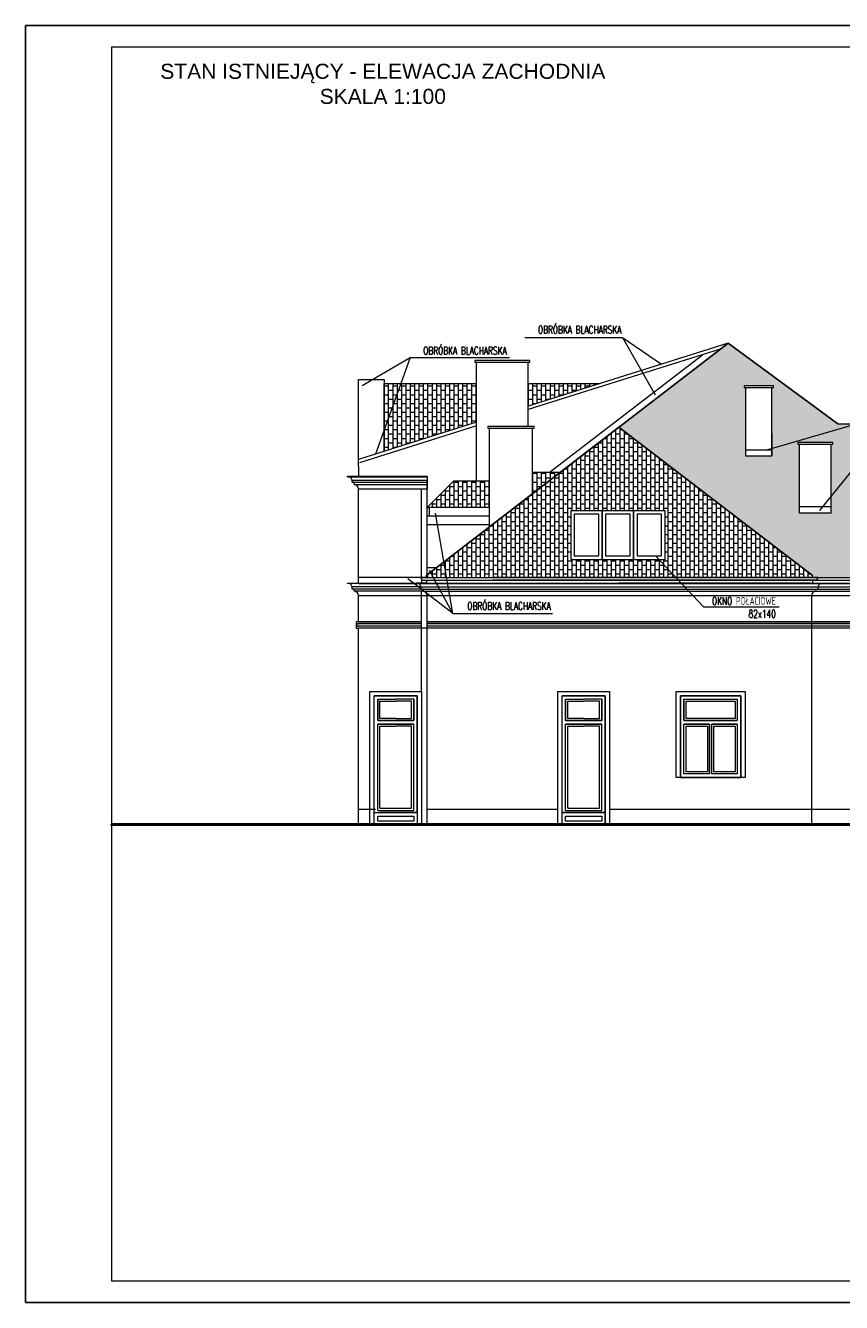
# Model space of a CAD drawing. Header units: millimetres. Extents: x 5973 to 39040, y 4443 to 37727.
# Tile 1 of 52: x 5993 to 7890, y 4443 to 7413. Entities that reach past the tile are written whole.
import ezdxf

# ---------------------------------------------------------------- set-up
doc = ezdxf.new("R2010")
doc.units = ezdxf.units.MM
for name, color, linetype, lineweight in [('!MODUS_OPIS', 3, 'Continuous', 13), ('!MODUS_RAMKA', 1, 'Continuous', 15), ('_MODUS - Ramka', 1, 'Continuous', 15), ('Cienka', 3, 'Continuous', 9), ('pekniecia', 2, 'Continuous', 50), ('Widok', 1, 'Continuous', 15)]:
    doc.layers.add(name, color=color, linetype=linetype, lineweight=lineweight)
doc.styles.add('ARIAL TEEN', font='arial.ttf')
doc.styles.add('TXT', font='simplex.shx', dxfattribs={"width": 0.8})
pattern_1 = [(90, (0.04, 0), (-10.16, 6e-16), []), (180, (0.04, 0), (-10.16, -10.16), [10.16, -10.16])]

msp = doc.modelspace()

# ---------------------------------------------------------------- hatches: boundary and pattern name
at = {"layer": 'Cienka', "transparency": 33554483}
h = msp.add_hatch(dxfattribs=at)
h.set_pattern_fill('AR-B816', color=256, scale=0.05, angle=90)
h.set_pattern_definition(pattern_1)
h.paths.add_polyline_path([(7866.22912, 6438.64839), (7870.22912, 6438.64839), (7870.22912, 6442.64839), (7806.22912, 6442.64839), (7789.22912, 6442.64839), (7789.22912, 6438.64839), (7793.22912, 6438.64839), (7806.22912, 6438.64839)])
h.paths.add_polyline_path([(7728.22912, 6570.92045), (7732.22912, 6570.92045), (7732.22912, 6574.92045), (7668.22912, 6574.92045), (7664.22912, 6574.92045), (7664.22912, 6570.92045), (7668.22912, 6570.92045)])
h.paths.add_polyline_path([(9234.22912, 6128.99447), (9234.22912, 6485.87903), (8528.22912, 6485.87903), (8528.22912, 6355.87903), (8468.22912, 6355.87903), (8468.22912, 6485.87903), (7881.72912, 6485.87903), (7627.22912, 6674.17237), (7372.72912, 6478.19216), (7829.08881, 6128.99447)])
h.paths.add_polyline_path([(7866.22912, 6278.64839), (7793.22912, 6278.64839), (7793.22912, 6438.64839), (7866.22912, 6438.64839)], flags=16)
h.paths.add_polyline_path([(7668.22912, 6410.92045), (7668.22912, 6570.92045), (7728.22912, 6570.92045), (7728.22912, 6410.92045)], flags=16)
h.paths.add_polyline_path([(8831.3622, 6135.87903), (8671.22912, 6135.87903), (8671.22912, 6281.29755), (8675.8622, 6281.29755), (8675.8622, 6301.29755), (8671.3622, 6301.29755), (8751.3622, 6352.63063), (8831.3622, 6301.29755), (8826.3622, 6301.29755), (8826.3622, 6281.29755), (8831.3622, 6281.29755)], flags=16)
h.paths.add_polyline_path([(8496.3622, 6135.87903), (8336.22912, 6135.87903), (8336.22912, 6281.29755), (8340.8622, 6281.29755), (8340.8622, 6301.29755), (8336.3622, 6301.29755), (8416.3622, 6352.63063), (8496.3622, 6301.29755), (8491.3622, 6301.29755), (8491.3622, 6281.29755), (8496.3622, 6281.29755)], flags=16)
h.paths.add_polyline_path([(8161.3622, 6135.87903), (8001.22912, 6135.87903), (8001.22912, 6281.29755), (8005.8622, 6281.29755), (8005.8622, 6301.29755), (8001.3622, 6301.29755), (8081.3622, 6352.63063), (8161.3622, 6301.29755), (8156.3622, 6301.29755), (8156.3622, 6281.29755), (8161.3622, 6281.29755)], flags=16)
h.paths.add_polyline_path([(8804.09604, 6230.87903), (8804.09604, 6145.87903), (8701.09604, 6145.87903), (8701.09604, 6230.87903)], flags=0)
h.paths.add_polyline_path([(8799.09604, 6150.87903), (8706.09604, 6150.87903), (8706.09604, 6225.87903), (8799.09604, 6225.87903)], flags=0)
h.paths.add_polyline_path([(8469.09604, 6145.87903), (8366.09604, 6145.87903), (8366.09604, 6230.87903), (8469.09604, 6230.87903)], flags=0)
h.paths.add_polyline_path([(8371.09604, 6225.87903), (8464.09604, 6225.87903), (8464.09604, 6150.87903), (8371.09604, 6150.87903)], flags=0)
h.paths.add_polyline_path([(8134.09604, 6145.87903), (8031.09604, 6145.87903), (8031.09604, 6230.87903), (8134.09604, 6230.87903)], flags=0)
h.paths.add_polyline_path([(8129.09604, 6150.87903), (8036.09604, 6150.87903), (8036.09604, 6225.87903), (8129.09604, 6225.87903)], flags=0)
h = msp.add_hatch(dxfattribs=at)
h.set_pattern_fill('AR-B816', color=256, scale=0.05, angle=90)
h.set_pattern_definition(pattern_1)
h.paths.add_polyline_path([(6925.52631, 6133.70142), (6925.52631, 6128.99447), (7829.08881, 6128.99447), (7372.72912, 6478.19216)])
h.paths.add_polyline_path([(6827.22912, 6422.07493), (7042.22912, 6489.82612), (7042.22912, 6579.66686), (6827.22912, 6579.66686)])
h.paths.add_polyline_path([(7162.22912, 6527.64074), (7327.3276, 6579.66686), (7162.22912, 6579.66686)])
h.paths.add_polyline_path([(6988.56221, 6352.63063), (6927.22912, 6291.29755), (7072.22912, 6291.29755), (7073.18004, 6352.63063)])
h.paths.add_polyline_path([(7172.22912, 6323.79517), (7235.64687, 6372.63063), (7172.22912, 6372.63063)])
h.paths.add_polyline_path([(7480.22912, 6283.87903), (7480.22912, 6170.87903), (7261.22912, 6170.87903), (7261.22912, 6283.87903)], flags=16)
h.paths.add_polyline_path([(7415.22912, 6275.87903), (7472.22912, 6275.87903), (7472.22912, 6178.87903), (7415.22912, 6178.87903)], flags=0)
h.paths.add_polyline_path([(7342.22912, 6275.87903), (7399.22912, 6275.87903), (7399.22912, 6178.87903), (7342.22912, 6178.87903)], flags=0)
h.paths.add_polyline_path([(7269.22912, 6275.87903), (7326.22912, 6275.87903), (7326.22912, 6178.87903), (7269.22912, 6178.87903)], flags=0)

# ---------------------------------------------------------------- linework, layer by layer
at = {"layer": '!MODUS_OPIS', "ltscale": 0.7}
for points in [[(7154.43568, 6686.81371), (7154.43568, 6686.81371), (7381.57565, 6686.81371)], [(7381.57565, 6686.81371), (7472.22912, 6625.32849)], [(7381.57565, 6686.81371), (7457.67732, 6553.43141)], [(6775.95731, 6575.56397), (6887.90557, 6640.7872), (6887.90557, 6640.7872)], [(6887.90557, 6640.7872), (6807.00023, 6415.70037)], [(6887.90557, 6640.7872), (7118.94096, 6640.7872)], [(7716.76809, 6425.92045), (8027.1092, 6515.44489), (8200.64969, 6515.44489)], [(7840.06086, 6284.22888), (8027.1092, 6515.44489)], [(6987.18609, 6045.36134), (6946.32332, 6278.36063)], [(7457.88048, 6178.87903), (7569.96378, 6060.53695), (7745.73716, 6060.53695)], [(6987.18609, 6045.36134), (6882.17099, 6125.98965)], [(6987.18609, 6045.36134), (6932.50856, 6144.69581)], [(6987.18609, 6045.36134), (6987.18609, 6045.36134), (7218.38466, 6045.36134)]]:
    msp.add_lwpolyline(points, dxfattribs=at)
at = {"layer": '_MODUS - Ramka'}
msp.add_lwpolyline([(6193.46904, 7362.57018), (6193.46904, 4492.57018), (10143.46904, 4492.57018), (10143.46904, 7362.57018), (6193.46904, 7362.57018)], dxfattribs=at)
at = {"layer": 'Defpoints'}
msp.add_lwpolyline([(5993.46904, 5312.57018), (5993.46904, 7412.57018), (10193.46904, 7412.57018), (10193.46904, 4442.57018), (5993.46904, 4442.57018), (5993.46904, 7412.57018)], dxfattribs=at)
at = {"layer": 'pekniecia'}
msp.add_lwpolyline([(6753.82611, 5553.87903), (6193.46904, 5553.87903), (10143.46904, 5553.87903)], dxfattribs=at)
at = {"layer": 'Widok'}
for points in [[(7627.22912, 6674.17237), (7627.22912, 6674.17237), (7627.22912, 6674.17237), (7627.22912, 6674.17237), (6927.22912, 6135.13053)], [(6927.22912, 6135.13053), (7627.22912, 6674.17237)], [(7627.22912, 6674.17237), (7162.22912, 6527.64074)], [(7608.79187, 6659.97458), (7162.22912, 6519.25293)], [(7627.22912, 6674.17237), (7627.22912, 6674.17237), (7627.22912, 6674.17237), (7627.22912, 6674.17237), (7881.72912, 6485.87903)], [(7881.72912, 6485.87903), (7627.22912, 6674.17237)], [(7162.22912, 6629.66686), (7166.22912, 6629.66686), (7166.22912, 6633.66686), (7062.22912, 6633.66686), (7038.22912, 6633.66686), (7038.22912, 6629.66686), (7062.22912, 6629.66686)], [(7042.22912, 6352.63063), (7042.22912, 6629.66686)], [(7042.22912, 6629.66686), (7162.22912, 6629.66686)], [(7162.22912, 6480.29755), (7162.22912, 6629.66686)], [(7211.06168, 6372.63063), (7567.17725, 6646.86091)], [(6767.22912, 6579.66686), (6767.22912, 6589.66686), (6827.22912, 6589.66686), (6827.22912, 6422.07493)], [(6767.22912, 6386.58621), (6767.22912, 6579.66686)], [(6827.22912, 6589.66686), (6827.22912, 6579.66686), (7042.22912, 6579.66686)], [(7162.22912, 6579.66686), (7327.3276, 6579.66686)], [(7728.22912, 6570.92045), (7732.22912, 6570.92045), (7732.22912, 6574.92045), (7668.22912, 6574.92045), (7664.22912, 6574.92045), (7664.22912, 6570.92045), (7668.22912, 6570.92045), (7668.22912, 6570.92045)], [(7668.22912, 6410.92045), (7668.22912, 6570.92045)], [(7728.22912, 6464.21621), (7728.22912, 6410.92045), (7668.22912, 6410.92045), (7668.22912, 6570.92045), (7728.22912, 6570.92045)], [(7728.22912, 6410.92045), (7728.22912, 6570.92045)], [(7042.22912, 6489.82612), (6767.22912, 6403.16763)], [(7042.22912, 6481.43831), (6769.63354, 6395.5375)], [(6925.52631, 6128.99447), (6925.52631, 6133.81926), (7372.72912, 6478.19216)], [(7372.72912, 6478.19216), (6927.22912, 6135.13053)], [(6927.22912, 6135.13053), (7372.72912, 6478.19216), (7822.93193, 6133.70559)], [(7172.22912, 6476.29755), (7176.22912, 6476.29755), (7176.22912, 6480.29755), (7072.22912, 6480.29755), (7068.22912, 6480.29755), (7068.22912, 6476.29755), (7072.22912, 6476.29755)], [(7072.22912, 6246.78919), (7072.22912, 6476.29755)], [(7072.22912, 6476.29755), (7172.22912, 6476.29755)], [(7172.22912, 6323.79517), (7172.22912, 6476.29755)], [(7822.93193, 6133.70559), (7372.72912, 6478.19216)], [(7881.72912, 6485.87903), (8468.22912, 6485.87903)], [(7668.22912, 6410.92045), (7668.22912, 6425.92045), (7728.22912, 6425.92045)], [(7866.22912, 6438.64839), (7870.22912, 6438.64839), (7870.22912, 6442.64839), (7806.22912, 6442.64839), (7789.22912, 6442.64839), (7789.22912, 6438.64839), (7806.22912, 6438.64839), (7806.22912, 6438.64839)], [(7793.22912, 6278.64839), (7793.22912, 6438.64839)], [(7866.22912, 6278.64839), (7793.22912, 6278.64839), (7793.22912, 6438.64839), (7866.22912, 6438.64839)], [(7866.22912, 6278.64839), (7866.22912, 6438.64839)], [(6767.22912, 6386.58621), (6767.22912, 6364.16763), (6927.22912, 6364.16763)], [(6742.22912, 6363.16763), (6742.22912, 6364.16763), (6767.22912, 6364.16763)], [(6742.22912, 6363.16763), (6927.22912, 6363.16763)], [(6927.22912, 6364.16763), (6927.22912, 6335.16763)], [(7235.64687, 6372.63063), (7172.22912, 6372.63063)], [(6757.49607, 6345.16763), (6757.49607, 6350.16763), (6752.49607, 6350.16763), (6752.49607, 6355.16763)], [(6752.49607, 6355.16763), (6927.22912, 6355.16763)], [(6752.49607, 6350.16763), (6927.22912, 6350.16763)], [(6757.49607, 6345.16763), (6927.22912, 6345.16763)], [(6767.22912, 6335.17119), (6767.22912, 6335.16763), (6927.22912, 6335.16763)], [(6767.22912, 6115.87903), (6767.22912, 6335.16763)], [(6914.16648, 6128.99447), (6914.16648, 6335.16763)], [(6927.22912, 6135.13053), (6927.16648, 6335.16763)], [(6927.22912, 6335.16763), (6927.22912, 6352.63063)], [(6927.22912, 6291.29755), (6988.56221, 6352.63063)], [(7072.22912, 6352.63063), (6988.56221, 6352.63063)], [(6927.22912, 6291.29755), (6932.22912, 6291.29755), (6932.22912, 6271.29755)], [(7072.22912, 6291.29755), (6927.22912, 6291.29755)], [(7072.22912, 6271.29755), (6927.22912, 6271.29755)], [(6927.22912, 6135.13053), (6927.22912, 6271.29755)], [(7261.22912, 6170.87903), (7334.22912, 6170.87903), (7334.22912, 6283.87903), (7261.22912, 6283.87903), (7261.22912, 6170.87903)], [(7334.22912, 6170.87903), (7407.22912, 6170.87903), (7407.22912, 6283.87903), (7334.22912, 6283.87903), (7334.22912, 6170.87903)], [(7407.22912, 6170.87903), (7480.22912, 6170.87903), (7480.22912, 6283.87903), (7407.22912, 6283.87903), (7407.22912, 6170.87903)], [(7793.22912, 6278.64839), (7793.22912, 6293.64839), (7866.22912, 6293.64839)], [(7072.22912, 6251.29755), (6927.22912, 6251.29755)], [(6947.68014, 6150.87903), (6927.22912, 6150.87903)], [(6767.22908, 6114.87903), (6767.22908, 6129.87903), (6925.52631, 6129.87903)], [(6912.52631, 6128.99447), (9234.22912, 6128.99447)], [(6914.43011, 6124.39827), (6914.43011, 6114.87903)], [(6919.02631, 6122.49447), (9234.22912, 6122.49447)], [(6925.52631, 6122.49447), (6925.52631, 6115.74781), (6923.22047, 6115.74781)], [(7835.93193, 6128.99447), (7080.22912, 6128.99447)], [(7829.43193, 6122.49447), (7080.22912, 6122.49447)], [(7822.93193, 6128.99447), (7822.93193, 6133.70559)], [(7822.93193, 6122.49447), (7822.93193, 6115.74781), (7825.23777, 6115.74781)], [(6742.23256, 6114.87903), (6742.23256, 6115.87903), (6949.29182, 6115.87903)], [(6767.22908, 6114.87903), (6742.23256, 6114.87903)], [(6912.49607, 6106.87903), (6752.47308, 6106.87903)], [(6757.4995, 6096.87903), (6757.4995, 6101.87903), (6752.4995, 6101.87903), (6752.4995, 6106.87903)], [(6912.49607, 6101.87903), (6752.4995, 6101.87903)], [(6917.49607, 6096.87903), (6757.4995, 6096.87903)], [(6767.22912, 6115.87903), (6767.22912, 6115.87903), (9234.22912, 6115.87903)], [(6767.22912, 6114.87903), (6767.22912, 6114.87903), (9234.22912, 6114.87903)], [(6927.22912, 6115.87903), (6902.22912, 6115.87903)], [(6902.22912, 6115.87903), (6902.22912, 6114.87903)], [(6902.22912, 6114.87903), (6902.22912, 6115.87903)], [(6917.49607, 6096.87903), (6917.49607, 6101.87903), (6912.49607, 6101.87903), (6912.49607, 6106.87903)], [(6912.49607, 6106.87903), (7835.98859, 6106.87903)], [(6917.49607, 6096.87903), (6917.49607, 6101.87903), (6912.49607, 6101.87903), (6912.49607, 6106.87903)], [(6912.49607, 6101.87903), (7835.96217, 6101.87903)], [(6914.16648, 5863.87903), (6914.16648, 6096.87903)], [(6917.49607, 6096.87903), (7830.96217, 6096.87903)], [(6927.22912, 6115.87903), (7818.22912, 6115.87903), (7372.72912, 6115.87903)], [(7817.63285, 6115.87903), (7846.22912, 6115.87903)], [(7830.96217, 6096.87903), (7830.96217, 6101.87903), (7835.96217, 6101.87903), (7835.96217, 6106.87903)], [(7830.96217, 6096.87903), (7830.96217, 6101.87903), (7835.96217, 6101.87903), (7835.96217, 6106.87903)], [(7830.96217, 6096.87903), (7830.96217, 6101.87903), (7835.96217, 6101.87903), (7835.96217, 6106.87903)], [(7830.96217, 6096.87903), (9234.22912, 6096.87903)], [(7835.96217, 6101.87903), (9234.22912, 6101.87903)], [(7835.98859, 6106.87903), (9234.22912, 6106.87903)], [(7846.22912, 6115.87903), (7846.22912, 6114.87903)], [(7846.22912, 6114.87903), (7846.22912, 6115.87903)], [(6767.22912, 6025.87903), (6767.22912, 6087.87903)], [(6767.22912, 6086.87903), (6767.22912, 6086.87903), (7821.22912, 6086.87903)], [(6927.22912, 5553.87903), (6927.22912, 6087.8826)], [(6927.22912, 6087.87903), (6927.22912, 6087.8826)], [(7821.22912, 5553.87903), (7821.22912, 6087.8826)], [(7821.22912, 6086.87903), (9234.22912, 6086.87903)], [(6767.22912, 6025.87903), (6762.22912, 6025.87903), (6762.22912, 6020.87903), (6767.22912, 6020.87903)], [(6767.22912, 6020.87903), (6762.22912, 6020.87903), (6762.22912, 6015.87903), (6767.22912, 6015.87903)], [(6767.22912, 6015.87903), (6762.22912, 6015.87903), (6762.22912, 6010.87903), (6767.22912, 6010.87903)], [(6767.22912, 6025.87903), (6767.22912, 6025.87903), (6914.16648, 6025.87903)], [(6914.16648, 6025.87903), (6767.22912, 6025.87903)], [(6914.16648, 6020.87903), (6767.22912, 6020.87903)], [(6914.16648, 6015.87903), (6767.22912, 6015.87903)], [(6767.22912, 5553.87903), (6767.22912, 6010.87903)], [(9234.22912, 6010.87903), (6767.22912, 6010.87903)], [(9234.22912, 6025.87903), (6927.22912, 6025.87903)], [(6927.22912, 6025.87903), (9234.22912, 6025.87903)], [(9234.22912, 6020.87903), (6927.22912, 6020.87903)], [(9234.22912, 6015.87903), (6927.22912, 6015.87903)], [(6804.16648, 5553.87903), (6804.16648, 5853.87903)], [(6854.16648, 5853.87903), (6804.16648, 5853.87903)], [(6804.16648, 5573.87903), (6804.16648, 5573.87903), (6804.16648, 5853.87903), (6854.16648, 5853.87903)], [(6804.16648, 5581.87903), (6904.16648, 5581.87903), (6904.16648, 5853.87903), (6854.16648, 5853.87903)], [(6854.16648, 5853.87903), (6904.16648, 5853.87903)], [(7241.22912, 5553.87903), (7241.22912, 5853.87903)], [(7241.22912, 5573.87903), (7241.22912, 5573.87903), (7241.22912, 5853.87903), (7291.22912, 5853.87903)], [(7291.22912, 5853.87903), (7241.22912, 5853.87903)], [(7241.22912, 5581.87903), (7341.22912, 5581.87903), (7341.22912, 5853.87903), (7291.22912, 5853.87903)], [(7291.22912, 5853.87903), (7341.22912, 5853.87903)], [(7341.22912, 5553.87903), (7341.22912, 5853.87903)], [(7516.22912, 5663.87903), (7656.22912, 5663.87903), (7656.22912, 5853.87903), (7516.22912, 5853.87903)], [(7516.22912, 5853.87903), (7516.22912, 5663.87903)], [(6812.16648, 5795.87903), (6812.16648, 5845.87903), (6854.16648, 5845.87903)], [(6812.16648, 5845.87903), (6812.16648, 5795.87903), (6854.16648, 5795.87903)], [(6854.16648, 5795.87903), (6812.16648, 5795.87903), (6812.16648, 5845.87903), (6854.16648, 5845.87903)], [(6854.16648, 5800.87903), (6817.16648, 5800.87903), (6817.16648, 5840.87903), (6854.16648, 5840.87903)], [(6896.16648, 5795.87903), (6896.16648, 5845.87903), (6854.16648, 5845.87903)], [(6896.16648, 5845.87903), (6896.16648, 5795.87903), (6854.16648, 5795.87903)], [(6854.16648, 5795.87903), (6896.16648, 5795.87903), (6896.16648, 5845.87903), (6854.16648, 5845.87903)], [(6854.16648, 5800.87903), (6891.16648, 5800.87903), (6891.16648, 5840.87903), (6854.16648, 5840.87903)], [(7249.22912, 5795.87903), (7249.22912, 5845.87903), (7291.22912, 5845.87903)], [(7249.22912, 5845.87903), (7249.22912, 5795.87903), (7291.22912, 5795.87903)], [(7291.22912, 5795.87903), (7249.22912, 5795.87903), (7249.22912, 5845.87903), (7291.22912, 5845.87903)], [(7291.22912, 5800.87903), (7254.22912, 5800.87903), (7254.22912, 5840.87903), (7291.22912, 5840.87903)], [(7333.22912, 5795.87903), (7333.22912, 5845.87903), (7291.22912, 5845.87903)], [(7333.22912, 5845.87903), (7333.22912, 5795.87903), (7291.22912, 5795.87903)], [(7291.22912, 5795.87903), (7333.22912, 5795.87903), (7333.22912, 5845.87903), (7291.22912, 5845.87903)], [(7291.22912, 5800.87903), (7328.22912, 5800.87903), (7328.22912, 5840.87903), (7291.22912, 5840.87903)], [(7524.22912, 5795.87903), (7524.22912, 5845.87903), (7648.22912, 5845.87903), (7648.22912, 5795.87903)], [(7524.22912, 5845.87903), (7524.22912, 5795.87903), (7648.22912, 5795.87903)], [(6854.16648, 5787.87903), (6812.16648, 5787.87903)], [(6812.16648, 5586.87903), (6812.16648, 5787.87903), (6854.16648, 5787.87903)], [(6812.16648, 5586.87903), (6896.16648, 5586.87903), (6896.16648, 5787.87903), (6854.16648, 5787.87903)], [(6817.16648, 5591.87903), (6817.16648, 5782.87903), (6854.16648, 5782.87903)], [(6817.16648, 5591.87903), (6891.16648, 5591.87903), (6891.16648, 5782.87903), (6854.16648, 5782.87903)], [(6854.16648, 5787.87903), (6896.16648, 5787.87903)], [(7291.22912, 5787.87903), (7249.22912, 5787.87903)], [(7249.22912, 5586.87903), (7333.22912, 5586.87903), (7333.22912, 5787.87903), (7291.22912, 5787.87903)], [(7249.22912, 5586.87903), (7249.22912, 5787.87903), (7291.22912, 5787.87903)], [(7254.22912, 5591.87903), (7328.22912, 5591.87903), (7328.22912, 5782.87903), (7291.22912, 5782.87903)], [(7254.22912, 5591.87903), (7254.22912, 5782.87903), (7291.22912, 5782.87903)], [(7291.22912, 5787.87903), (7333.22912, 5787.87903)], [(7583.72912, 5671.87903), (7524.22912, 5671.87903), (7524.22912, 5787.87903)], [(7583.72912, 5787.87903), (7524.22912, 5787.87903)], [(7583.72912, 5671.87903), (7583.72912, 5787.87903)], [(7648.22912, 5787.87903), (7648.22912, 5671.87903), (7588.72912, 5671.87903)], [(7648.22912, 5787.87903), (7588.72912, 5787.87903)], [(7588.72912, 5671.87903), (7588.72912, 5787.87903)], [(6767.22912, 5553.87903), (6767.22912, 5589.87903), (6807.16648, 5589.87903)], [(6927.16648, 5589.87903), (7231.22912, 5589.87903)], [(7351.22912, 5589.87903), (8934.22912, 5589.87903)], [(6904.16648, 5581.87903), (6817.16648, 5581.87903)], [(6817.16648, 5573.87903), (6817.16648, 5573.87903)], [(7341.22912, 5581.87903), (7241.22912, 5581.87903)], [(7241.22912, 5573.87903), (7241.22912, 5573.87903)], [(6767.22912, 5553.87903), (9234.22912, 5553.87903)]]:
    msp.add_lwpolyline(points, dxfattribs=at)
for points in [[(7269.22912, 6178.87903), (7326.22912, 6178.87903), (7326.22912, 6275.87903), (7269.22912, 6275.87903)], [(7342.22912, 6178.87903), (7399.22912, 6178.87903), (7399.22912, 6275.87903), (7342.22912, 6275.87903)], [(7415.22912, 6178.87903), (7472.22912, 6178.87903), (7472.22912, 6275.87903), (7415.22912, 6275.87903)], [(6794.16648, 5863.87903), (6914.16648, 5863.87903), (6914.16648, 5553.87903), (6794.16648, 5553.87903)], [(6804.16648, 5853.87903), (6904.16648, 5853.87903), (6904.16648, 5553.87903), (6804.16648, 5553.87903)], [(7231.22912, 5863.87903), (7351.22912, 5863.87903), (7351.22912, 5553.87903), (7231.22912, 5553.87903)], [(7241.22912, 5853.87903), (7341.22912, 5853.87903), (7341.22912, 5553.87903), (7241.22912, 5553.87903)], [(7506.22912, 5863.87903), (7666.22912, 5863.87903), (7666.22912, 5663.87903), (7506.22912, 5663.87903)], [(7516.22912, 5853.87903), (7656.22912, 5853.87903), (7656.22912, 5663.87903), (7516.22912, 5663.87903)], [(7524.22912, 5845.87903), (7648.22912, 5845.87903), (7648.22912, 5795.87903), (7524.22912, 5795.87903)], [(7529.22912, 5840.87903), (7643.22912, 5840.87903), (7643.22912, 5800.87903), (7529.22912, 5800.87903)], [(7524.22912, 5787.87903), (7583.72912, 5787.87903), (7583.72912, 5671.87903), (7524.22912, 5671.87903)], [(7529.22912, 5782.87903), (7578.72912, 5782.87903), (7578.72912, 5676.87903), (7529.22912, 5676.87903)], [(7588.72912, 5787.87903), (7648.22912, 5787.87903), (7648.22912, 5671.87903), (7588.72912, 5671.87903)], [(7593.72912, 5782.87903), (7643.22912, 5782.87903), (7643.22912, 5676.87903), (7593.72912, 5676.87903)], [(6804.16648, 5581.87903), (6904.16648, 5581.87903), (6904.16648, 5553.87903), (6804.16648, 5553.87903)], [(6812.16648, 5573.87903), (6896.16648, 5573.87903), (6896.16648, 5561.87903), (6812.16648, 5561.87903)], [(7241.22912, 5581.87903), (7341.22912, 5581.87903), (7341.22912, 5553.87903), (7241.22912, 5553.87903)], [(7249.22912, 5573.87903), (7333.22912, 5573.87903), (7333.22912, 5561.87903), (7249.22912, 5561.87903)]]:
    msp.add_lwpolyline(points, close=True, dxfattribs=at)
for centre, radius, start, end in [((6743.31588, 6354.00447), 9.22737, 5.58134679, 96.76373106), ((6757.22912, 6335.17119), 10, 359.97958157, 88.47032064), ((6919.02631, 6128.99447), 6.5, 180, 270), ((7829.43193, 6128.99447), 6.5, 270, 0), ((6743.31931, 6105.71588), 9.22737, 5.58134679, 96.76373106), ((6757.23256, 6086.8826), 10, 359.97958157, 88.47032064), ((6903.31588, 6105.71588), 9.22737, 5.58134679, 96.76373106), ((6903.31588, 6105.71588), 9.22737, 5.58134679, 96.76373106), ((6917.22912, 6086.8826), 10, 359.97958157, 88.47032064), ((6917.22912, 6086.8826), 10, 359.97958157, 88.47032064), ((7831.22912, 6086.8826), 10, 91.52967936, 180.02041843), ((7831.22912, 6086.8826), 10, 91.52967936, 180.02041843), ((7831.22912, 6086.8826), 10, 91.52967936, 180.02041843), ((7845.14236, 6105.71588), 9.22737, 83.23626894, 174.41865321), ((7845.14236, 6105.71588), 9.22737, 83.23626894, 174.41865321), ((7845.14236, 6105.71588), 9.22737, 83.23626894, 174.41865321)]:
    msp.add_arc(centre, radius, start, end, dxfattribs=at)

# ---------------------------------------------------------------- texts
at = {"layer": '!MODUS_OPIS', "ltscale": 0.7, "char_height": 18, "attachment_point": 3, "style": 'TXT'}
for s, width, insert in [('{\\W0.7;OBRÓBKA BLACHARSKA}', 259.8161381, (7378.7571, 6714.0697)), ('{\\W0.7;OBRÓBKA BLACHARSKA}', 281.1140814, (7112.04075, 6665.55724)), ('{\\W0.7;OBRÓBKA BLACHARSKA}', 232.1047666, (7214.54318, 6071.56474)), ('{\\W0.7;OKNO POŁACIOWE\\P82x140}', 202.8482185, (7737.76015, 6083.28272))]:
    msp.add_mtext_dynamic_manual_height_columns(s, width=width, gutter_width=12.5, heights=[0], dxfattribs=dict(at, insert=insert))
at = {"layer": '!MODUS_RAMKA', "linetype": 'ByBlock', "lineweight": 25, "insert": (6824.14701, 7276.70913), "char_height": 35, "width": 1102.924713, "attachment_point": 5, "style": 'ARIAL TEEN'}
msp.add_mtext('STAN ISTNIEJĄCY - ELEWACJA ZACHODNIA\\PSKALA 1:100', dxfattribs=at)

doc.saveas('drawing.dxf')
